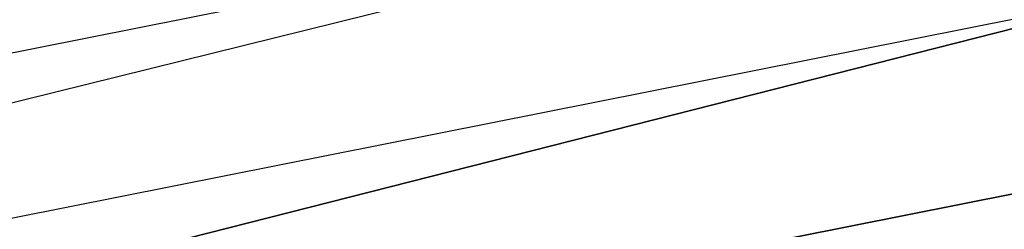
# Model space of a CAD drawing. Extents: x -0.371 to 0.222, y -0.116 to 0.
# Tile 220 of 256: x -0.071737 to -0.070296, y -0.101168 to -0.100861. Entities that reach past the tile are written whole.
import ezdxf

# ---------------------------------------------------------------- set-up
doc = ezdxf.new("R2010")
doc.units = 0
doc.layers.add('mesh', color=7, linetype='CONTINUOUS')

msp = doc.modelspace()

# ---------------------------------------------------------------- meshes
at = {"layer": 'mesh'}
mesh = msp.add_polyface(dxfattribs=at)
corners = [(-0.0753365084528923, -0.1024092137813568, 0.3736400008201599), (-0.0752468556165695, -0.1025196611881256, 0.373528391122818), (-0.0760699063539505, -0.1023626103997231, 0.3727204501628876), (-0.0724182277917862, -0.1023312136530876, 0.3765177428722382), (-0.0692635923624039, -0.1026043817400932, 0.3791234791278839), (-0.069366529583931, -0.1028573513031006, 0.3792561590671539), (-0.0751193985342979, -0.1015029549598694, 0.3733896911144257), (-0.0778090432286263, -0.101387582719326, 0.3703450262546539), (-0.0777416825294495, -0.1011291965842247, 0.3702632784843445), (-0.0752154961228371, -0.1017542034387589, 0.3735150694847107), (-0.0800463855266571, -0.100715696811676, 0.3668582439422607), (-0.0752842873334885, -0.1020152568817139, 0.3736035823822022), (-0.0778486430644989, -0.1016480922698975, 0.3703807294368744), (-0.0800954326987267, -0.1010993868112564, 0.3668828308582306), (-0.0753258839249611, -0.1022787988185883, 0.3736428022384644), (-0.0724911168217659, -0.1025939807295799, 0.3766090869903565), (-0.0688305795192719, -0.1019796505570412, 0.3785943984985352), (-0.0686270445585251, -0.1018334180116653, 0.3783830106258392), (-0.0678480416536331, -0.101965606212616, 0.3790630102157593), (-0.0702564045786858, -0.1015569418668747, 0.3769606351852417), (-0.0717988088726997, -0.1012952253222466, 0.375614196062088), (-0.0746663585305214, -0.1008812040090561, 0.3729176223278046), (-0.0748449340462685, -0.1010591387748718, 0.3730784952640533), (-0.0689929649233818, -0.1021586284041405, 0.3787811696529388), (-0.0749959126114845, -0.1012688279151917, 0.3732400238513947), (-0.0691381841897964, -0.1023691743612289, 0.3789613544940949), (-0.0725366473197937, -0.1028598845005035, 0.3766492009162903), (-0.0695081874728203, -0.1035222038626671, 0.3793840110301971), (-0.0659713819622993, -0.1030769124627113, 0.3815830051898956), (-0.0798690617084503, -0.1026147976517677, 0.3187833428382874), (-0.0755747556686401, -0.1014277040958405, 0.3126762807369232), (-0.0758944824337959, -0.101390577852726, 0.313124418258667), (-0.075588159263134, -0.1013059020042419, 0.3126887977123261), (-0.0703495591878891, -0.100265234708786, 0.3073350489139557), (-0.079828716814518, -0.1027311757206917, 0.3187844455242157), (-0.0755386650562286, -0.1015452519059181, 0.3126834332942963), (-0.0581449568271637, -0.1042665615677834, 0.3250762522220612), (-0.0695502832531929, -0.1009700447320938, 0.3081171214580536), (-0.0746545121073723, -0.101984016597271, 0.3133335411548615), (-0.070041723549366, -0.1008125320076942, 0.3075826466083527), (-0.0752285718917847, -0.1018429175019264, 0.3128834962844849), (-0.0788402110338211, -0.1031410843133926, 0.3192861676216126), (-0.0794820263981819, -0.1030187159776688, 0.3189324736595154), (-0.075482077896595, -0.1016514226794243, 0.3127098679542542), (-0.0703071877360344, -0.1005060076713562, 0.3073369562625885), (-0.0797654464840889, -0.1028354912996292, 0.3188014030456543), (-0.0702587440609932, -0.1006137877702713, 0.3073717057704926), (-0.0795866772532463, -0.1029837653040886, 0.3188777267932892)]
mesh.append_faces([[corners[k] for k in face] for face in [(0, 1, 2, 2), (3, 4, 5, 5), (3, 6, 4, 4), (7, 8, 9, 9), (7, 10, 8, 8), (7, 11, 12, 12), (9, 11, 7, 7), (13, 0, 2, 2), (12, 0, 13, 13), (12, 14, 0, 0), (11, 14, 12, 12), (5, 15, 3, 3), (16, 17, 18, 18), (16, 19, 17, 17), (16, 20, 19, 19), (21, 20, 16, 16), (16, 22, 21, 21), (16, 23, 22, 22), (18, 23, 16, 16), (23, 24, 22, 22), (23, 25, 24, 24), (6, 9, 8, 8), (3, 9, 6, 6), (3, 11, 9, 9), (15, 11, 3, 3), (15, 14, 11, 11), (26, 14, 15, 15), (26, 0, 14, 14), (27, 1, 0, 0), (25, 6, 24, 24), (25, 4, 6, 6), (28, 4, 25, 25), (29, 30, 31, 31), (30, 32, 31, 31), (30, 33, 32, 32), (30, 34, 35, 35), (29, 34, 30, 30), (36, 37, 38, 38), (39, 38, 37, 37), (40, 38, 39, 39), (40, 41, 38, 38), (42, 41, 40, 40), (35, 43, 44, 44), (35, 45, 43, 43), (34, 45, 35, 35), (43, 40, 46, 46), (43, 47, 40, 40), (45, 47, 43, 43), (47, 42, 40, 40)]])
mesh = msp.add_polyface(dxfattribs=at)
corners = [(0.0146097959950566, -0.106066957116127, 0.1658670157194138), (0.0151728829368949, -0.106650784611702, 0.1642078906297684), (-0.0193399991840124, -0.1068963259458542, 0.1636012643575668), (0.0153821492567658, -0.1068677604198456, 0.1635912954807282), (0.0158830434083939, -0.107386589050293, 0.1568351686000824), (0.0155912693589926, -0.1070841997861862, 0.1553833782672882), (-0.0193399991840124, -0.1075100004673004, 0.1589399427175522), (0.0140103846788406, -0.1054463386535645, 0.1505689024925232), (0.0136168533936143, -0.1050385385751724, 0.1499746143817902), (-0.0193399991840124, -0.1050971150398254, 0.1499349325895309), (0.1049999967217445, -0.1008608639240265, -0.1183120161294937), (0.1049999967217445, -0.1058608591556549, -0.1160897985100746), (-0.1049999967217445, -0.1058608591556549, -0.1160897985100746), (-0.1049999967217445, -0.1058608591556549, -0.1743775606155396), (0.0031296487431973, -0.1108648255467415, 0.3618651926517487), (0.0015440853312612, -0.1012043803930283, 0.3667618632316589), (0.0032600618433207, -0.1006501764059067, 0.3639107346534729), (-0.0005167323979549, -0.1120699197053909, 0.3680648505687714), (-0.0011410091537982, -0.102071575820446, 0.3712231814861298), (-0.0025661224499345, -0.1125488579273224, 0.3705287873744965), (-0.0024084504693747, -0.1023457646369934, 0.3726337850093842), (-0.0031823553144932, -0.1025131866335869, 0.3734951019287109), (0.0028450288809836, -0.1112633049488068, 0.3613471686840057), (0.0047883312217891, -0.1099397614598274, 0.3542623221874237), (0.002175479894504, -0.1112543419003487, 0.3610252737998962), (0.0011037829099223, -0.1030187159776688, 0.3189324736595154), (0.0004619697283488, -0.1031410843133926, 0.3192861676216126), (0.0043136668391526, -0.1043094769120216, 0.3255728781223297), (-0.0037237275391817, -0.101984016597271, 0.3133335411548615), (0.0014908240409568, -0.1026147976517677, 0.3187833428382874), (0.0030108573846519, -0.1030986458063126, 0.3219116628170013), (0.0015058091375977, -0.1024934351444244, 0.3187981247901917), (0.0047315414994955, -0.1039179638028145, 0.3254875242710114), (-0.0005309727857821, -0.1121877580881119, 0.3680319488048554), (0.0032487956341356, -0.1109385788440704, 0.3616054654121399), (-0.0053119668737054, -0.1133050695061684, 0.3737800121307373), (-0.0028395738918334, -0.1015452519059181, 0.3126834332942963), (0.0014504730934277, -0.1027311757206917, 0.3187844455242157), (0.0030547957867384, -0.1112071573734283, 0.361459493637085), (0.0029542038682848, -0.1112497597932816, 0.3614025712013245), (-0.0007076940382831, -0.112450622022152, 0.3678565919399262), (0.0012084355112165, -0.1029837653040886, 0.3188777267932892), (0.0044266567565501, -0.1042778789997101, 0.3255353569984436), (-0.0005296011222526, -0.1016480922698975, 0.3703807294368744), (-0.0030417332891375, -0.1024092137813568, 0.3736400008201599), (-0.0030523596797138, -0.1022787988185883, 0.3736428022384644), (0.0017171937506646, -0.1010993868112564, 0.3668828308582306), (-0.0160683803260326, -0.1054758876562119, 0.3312976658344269), (0.0036207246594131, -0.1044112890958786, 0.325820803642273), (-0.0141361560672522, -0.1066458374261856, 0.3373165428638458), (0.0056707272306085, -0.1057617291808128, 0.3327682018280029), (0.0065588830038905, -0.1071574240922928, 0.3399484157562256), (-0.0138014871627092, -0.10787083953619, 0.343618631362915), (0.0062621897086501, -0.1085622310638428, 0.3471755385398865), (-0.0150857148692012, -0.109072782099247, 0.3498021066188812), (0.01597042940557, -0.1074766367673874, 0.1600356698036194), (0.0159406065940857, -0.1074459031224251, 0.1589434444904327), (-0.0008987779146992, -0.1125005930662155, 0.3677124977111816), (-0.0015086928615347, -0.1124719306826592, 0.3672892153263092), (-0.0031496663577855, -0.1018429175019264, 0.3128834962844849), (-0.000569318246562, -0.1122946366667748, 0.3679842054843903), (0.0032067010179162, -0.1110466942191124, 0.3615640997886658), (-0.0028961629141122, -0.1016514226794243, 0.3127098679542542), (0.0013872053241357, -0.1028354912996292, 0.3188014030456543), (0.0046196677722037, -0.1041353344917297, 0.3254885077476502)]
mesh.append_faces([[corners[k] for k in face] for face in [(0, 1, 2, 2), (1, 3, 2, 2), (4, 5, 6, 6), (7, 8, 9, 9), (10, 11, 12, 12), (13, 12, 11, 11), (14, 15, 16, 16), (17, 15, 14, 14), (17, 18, 15, 15), (19, 18, 17, 17), (19, 20, 18, 18), (19, 21, 20, 20), (22, 23, 24, 24), (25, 26, 27, 27), (25, 28, 26, 26), (29, 30, 31, 31), (32, 30, 29, 29), (33, 14, 34, 34), (33, 17, 14, 14), (33, 19, 17, 17), (35, 19, 33, 33), (29, 36, 37, 37), (38, 39, 40, 40), (41, 25, 42, 42), (43, 44, 45, 45), (46, 20, 44, 44), (47, 48, 26, 26), (49, 50, 48, 48), (49, 51, 50, 50), (52, 53, 51, 51), (54, 23, 53, 53), (54, 24, 23, 23), (55, 56, 2, 2), (57, 24, 58, 58), (22, 24, 57, 57), (59, 28, 25, 25), (33, 60, 35, 35), (33, 61, 60, 60), (34, 61, 33, 33), (37, 62, 63, 63), (36, 62, 37, 37), (60, 38, 40, 40), (61, 38, 60, 60), (40, 39, 57, 57), (63, 41, 64, 64), (63, 59, 41, 41), (62, 59, 63, 63), (39, 22, 57, 57), (41, 59, 25, 25)]])

doc.saveas('drawing.dxf')
